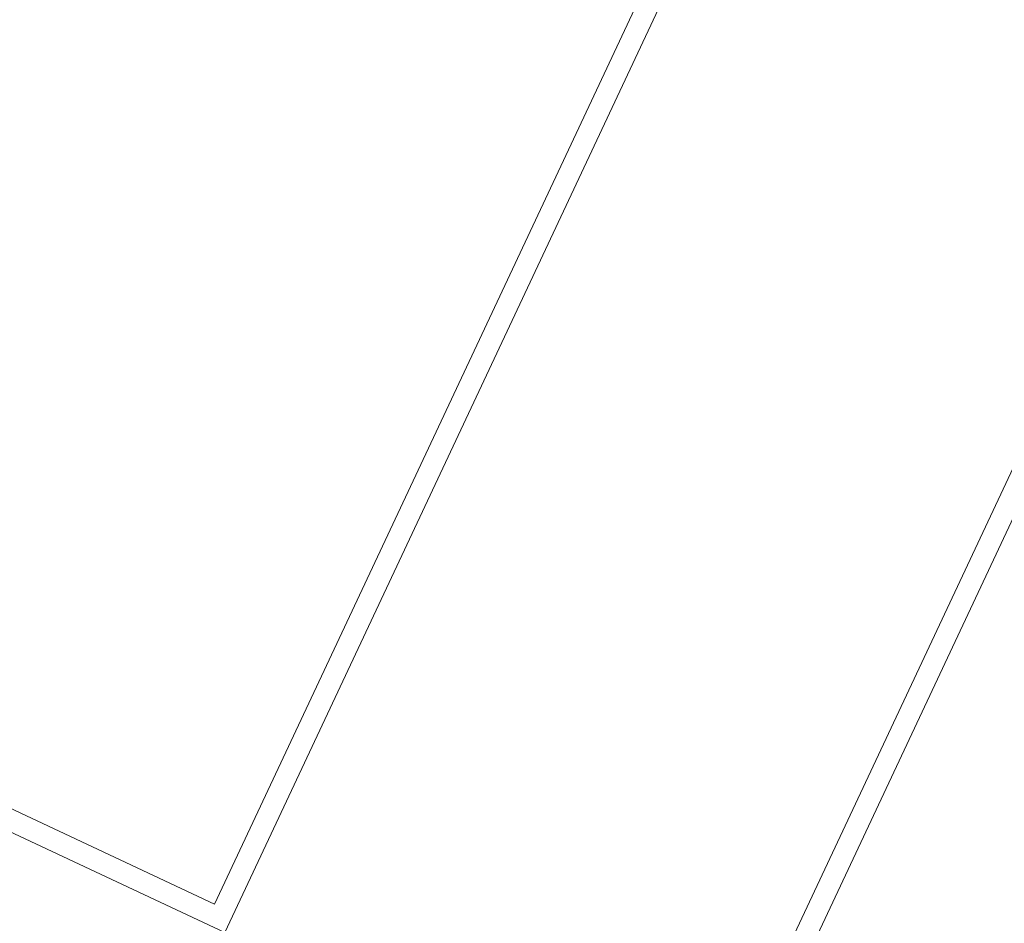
# Model space of a CAD drawing. Header units: metres. Extents: x 150385 to 171486, y 478588 to 485023.
# Tile 50 of 256: x 151632.16 to 151636.74, y 483209.68 to 483213.89. Entities that reach past the tile are written whole.
import ezdxf

# ---------------------------------------------------------------- set-up
doc = ezdxf.new("R2010")
doc.units = ezdxf.units.M
doc.layers.add('N-WE-VH-KANTOPSLUITING_ACHTERKANTBAND TERRAS-G', color=7, linetype='Continuous', lineweight=5)

msp = doc.modelspace()

# ---------------------------------------------------------------- linework, layer by layer
at = {"layer": 'N-WE-VH-KANTOPSLUITING_ACHTERKANTBAND TERRAS-G', "color": 7, "lineweight": 9, "flags": 128}
for points in [[(151593.4567, 483306.2635), (151574.7973, 483290.9953), (151600.9136, 483259.0783), (151599.4279, 483257.8626), (151573.3116, 483289.7796), (151553.197, 483273.3207), (151609.9826, 483203.9223), (151617.0377, 483209.6952, -0.288754), (151629.8395, 483211.2851), (151633.0627, 483209.7729)], [(151573.2947, 483289.895), (151553.0562, 483273.3348), (151609.9686, 483203.7816), (151617.1011, 483209.6178, -0.288754), (151629.797, 483211.1946), (151633.1108, 483209.6399), (151640.1105, 483224.5602)]]:
    msp.add_lwpolyline(points, format="xyb", dxfattribs=at)
for points in [[(151646.0503, 483231.5706), (151635.2836, 483208.6206), (151708.4329, 483174.3034)], [(151635.4166, 483208.6687), (151646.1153, 483231.4738)], [(151633.0627, 483209.7729), (151640.0021, 483224.5647)]]:
    msp.add_lwpolyline(points, dxfattribs=at)

doc.saveas('drawing.dxf')
